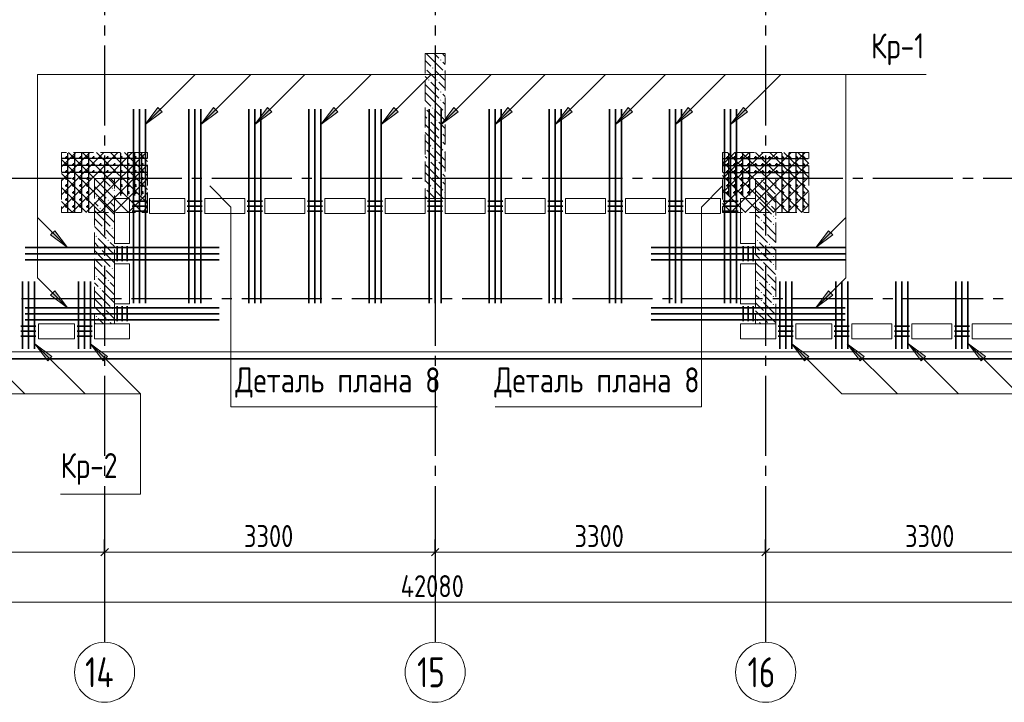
# Model space of a CAD drawing. Header units: millimetres. Extents: x 0 to 61017, y 0 to 42000.
# Tile 6 of 23: x 24092 to 33923, y 16370 to 23186. Entities that reach past the tile are written whole.
import ezdxf

# ---------------------------------------------------------------- set-up
doc = ezdxf.new("R2010")
doc.units = ezdxf.units.MM
doc.linetypes.add('______2', pattern=[270, 200, -70])
doc.linetypes.add('______5', pattern=[1100, 800, -100, 100, -100])
for name, color, linetype, lineweight in [('S1 Стержни арматуры фон', 7, 'Continuous', 25), ('Standard', 7, 'Continuous', 25), ('Вспомогательная арматура', 7, 'Continuous', 25), ('ЖБ Пилон', 180, 'Continuous', 25), ('Оси', 40, '______5', 18), ('Позиционная метка номер позиции', 7, 'Continuous', 13), ('Поперечная арматура', 7, 'Continuous', 25), ('Поперечное армирование AW фон', 7, 'Continuous', 25), ('Примечания', 7, 'Continuous', 25)]:
    doc.layers.add(name, color=color, linetype=linetype, lineweight=lineweight)
doc.layers.add('ЖБ Перекрытие верхний уровень', color=7, linetype='Continuous', lineweight=25, true_color=0xe0e0ff)
doc.styles.add('GOST 2.304-81', font='txt')
doc.styles.add('ISOCPEUR', font='txt')

msp = doc.modelspace()

# ---------------------------------------------------------------- hatches: boundary and pattern name
at = {"layer": 'ЖБ Пилон', "linetype": 'Continuous', "lineweight": 18, "transparency": 33554687}
for points in [[(28210.4, 22703.1), (28216.9, 22709.6), (28223.4, 22703.1), (28216.9, 22696.6)], [(28290.5, 22783.1), (28296.9, 22789.6), (28303.4, 22783.1), (28296.9, 22776.6)], [(28140, 22706.6), (28143.5, 22703.1), (28140, 22699.7)], [(28330.5, 22663.1), (28337, 22669.6), (28340, 22666.6), (28340, 22659.7), (28337, 22656.6)], [(28170.5, 22583.1), (28177, 22589.6), (28183.5, 22583.1), (28177, 22576.6)], [(28250.5, 22583.1), (28257, 22589.6), (28263.5, 22583.1), (28257, 22576.6)], [(28290.5, 22463.1), (28296.9, 22469.6), (28303.4, 22463.1), (28296.9, 22456.6)], [(28290.5, 22383.1), (28296.9, 22389.6), (28303.4, 22383.1), (28296.9, 22376.6)], [(28140, 22306.6), (28143.5, 22303.1), (28140, 22299.7)], [(28210.4, 22303.1), (28216.9, 22309.6), (28223.4, 22303.1), (28216.9, 22296.6)], [(28330.5, 22263.1), (28337, 22269.6), (28340, 22266.6), (28340, 22259.7), (28337, 22256.6)], [(28170.5, 22183.1), (28177, 22189.6), (28183.5, 22183.1), (28177, 22176.6)], [(28250.5, 22183.1), (28257, 22189.6), (28263.5, 22183.1), (28257, 22176.6)], [(28290.5, 22063.1), (28296.9, 22069.6), (28303.4, 22063.1), (28296.9, 22056.6)], [(28290.5, 21983.1), (28296.9, 21989.6), (28303.4, 21983.1), (28296.9, 21976.6)], [(28140, 21906.6), (28143.5, 21903.1), (28140, 21899.7)], [(28210.4, 21903.1), (28216.9, 21909.6), (28223.4, 21903.1), (28216.9, 21896.6)], [(28330.5, 21863.1), (28337, 21869.6), (28340, 21866.6), (28340, 21859.7), (28337, 21856.6)], [(28170.5, 21783.1), (28177, 21789.6), (28183.5, 21783.1), (28177, 21776.6)], [(28250.5, 21783.1), (28257, 21789.6), (28263.5, 21783.1), (28257, 21776.6)], [(28290.5, 21663.1), (28296.9, 21669.6), (28303.4, 21663.1), (28296.9, 21656.6)], [(28290.5, 21583.1), (28296.9, 21589.6), (28303.4, 21583.1), (28296.9, 21576.6)], [(31490.5, 21583.1), (31496.9, 21589.6), (31503.4, 21583.1), (31496.9, 21576.6)], [(31610.4, 21543.1), (31616.9, 21549.6), (31623.4, 21543.1), (31616.9, 21536.6)], [(24850.5, 21423.1), (24857, 21429.6), (24863.5, 21423.1), (24857, 21416.6)], [(24930.5, 21503.1), (24937, 21509.6), (24943.5, 21503.1), (24937, 21496.6)], [(25010.4, 21503.1), (25016.9, 21509.6), (25023.4, 21503.1), (25016.9, 21496.6)], [(28140, 21506.6), (28143.5, 21503.1), (28140, 21499.7)], [(28210.4, 21503.1), (28216.9, 21509.6), (28223.4, 21503.1), (28216.9, 21496.6)], [(28330.5, 21463.1), (28337, 21469.6), (28340, 21466.6), (28340, 21459.7), (28337, 21456.6)], [(31530.5, 21463.1), (31537, 21469.6), (31543.5, 21463.1), (31537, 21456.6)], [(24970.5, 21383.1), (24977, 21389.6), (24983.5, 21383.1), (24977, 21376.6)], [(31450.5, 21383.1), (31457, 21389.6), (31463.5, 21383.1), (31457, 21376.6)], [(31570.5, 21343.1), (31577, 21349.6), (31583.4, 21343.1), (31577, 21336.6)], [(24890.5, 21303.1), (24897, 21309.6), (24903.4, 21303.1), (24897, 21296.6)], [(31490.5, 21263.1), (31496.9, 21269.6), (31503.4, 21263.1), (31496.9, 21256.6)], [(31490.5, 21183.1), (31496.9, 21189.6), (31503.4, 21183.1), (31496.9, 21176.6)], [(31610.4, 21223.1), (31616.9, 21229.6), (31623.4, 21223.1), (31616.9, 21216.6)], [(31610.4, 21143.1), (31616.9, 21149.6), (31623.4, 21143.1), (31616.9, 21136.6)], [(24930.5, 21103.1), (24937, 21109.6), (24943.5, 21103.1), (24937, 21096.6)], [(25010.4, 21103.1), (25016.9, 21109.6), (25023.4, 21103.1), (25016.9, 21096.6)], [(31530.5, 21063.1), (31537, 21069.6), (31543.5, 21063.1), (31537, 21056.6)], [(24850.5, 21023.1), (24857, 21029.6), (24863.5, 21023.1), (24857, 21016.6)], [(24970.5, 20983.1), (24977, 20989.6), (24983.5, 20983.1), (24977, 20976.6)], [(31450.5, 20983.1), (31457, 20989.6), (31463.5, 20983.1), (31457, 20976.6)], [(31570.5, 20943.1), (31577, 20949.6), (31583.4, 20943.1), (31577, 20936.6)], [(24890.5, 20903.1), (24897, 20909.6), (24903.4, 20903.1), (24897, 20896.6)], [(31490.5, 20863.1), (31496.9, 20869.6), (31503.4, 20863.1), (31496.9, 20856.6)], [(31490.5, 20783.1), (31496.9, 20789.6), (31503.4, 20783.1), (31496.9, 20776.6)], [(31610.4, 20823.1), (31616.9, 20829.6), (31623.4, 20823.1), (31616.9, 20816.6)], [(31610.4, 20743.1), (31616.9, 20749.6), (31623.4, 20743.1), (31616.9, 20736.6)], [(24930.5, 20703.1), (24937, 20709.6), (24943.5, 20703.1), (24937, 20696.6)], [(25010.4, 20703.1), (25016.9, 20709.6), (25023.4, 20703.1), (25016.9, 20696.6)], [(31530.5, 20663.1), (31537, 20669.6), (31543.5, 20663.1), (31537, 20656.6)], [(24850.5, 20623.1), (24857, 20629.6), (24863.5, 20623.1), (24857, 20616.6)], [(24970.5, 20583.1), (24977, 20589.6), (24983.5, 20583.1), (24977, 20576.6)], [(31450.5, 20583.1), (31457, 20589.6), (31463.5, 20583.1), (31457, 20576.6)], [(31570.5, 20543.1), (31577, 20549.6), (31583.4, 20543.1), (31577, 20536.6)], [(24890.5, 20503.1), (24897, 20509.6), (24903.4, 20503.1), (24897, 20496.6)], [(31490.5, 20463.1), (31496.9, 20469.6), (31503.4, 20463.1), (31496.9, 20456.6)], [(31490.5, 20383.1), (31496.9, 20389.6), (31503.4, 20383.1), (31496.9, 20376.6)], [(31610.4, 20423.1), (31616.9, 20429.6), (31623.4, 20423.1), (31616.9, 20416.6)], [(31610.4, 20343.1), (31616.9, 20349.6), (31623.4, 20343.1), (31616.9, 20336.6)], [(24930.5, 20303.1), (24937, 20309.6), (24943.5, 20303.1), (24937, 20296.6)], [(25010.4, 20303.1), (25016.9, 20309.6), (25023.4, 20303.1), (25016.9, 20296.6)], [(31530.5, 20263.1), (31537, 20269.6), (31543.5, 20263.1), (31537, 20256.6)], [(24850.5, 20223.1), (24857, 20229.6), (24863.5, 20223.1), (24857, 20216.6)], [(24970.5, 20183.1), (24977, 20189.6), (24983.5, 20183.1), (24977, 20176.6)], [(31450.5, 20183.1), (31457, 20189.6), (31463.5, 20183.1), (31457, 20176.6)]]:
    msp.add_hatch(color=7, dxfattribs=at).paths.add_polyline_path(points, flags=16)
at = {"layer": 'Позиционная метка номер позиции', "linetype": 'Continuous', "lineweight": 13, "transparency": 33554687}
for points in [[(25513.7, 22267.7), (25344, 22140.4), (25471.3, 22310.1)], [(25513.7, 22267.7), (25344, 22140.4), (25471.3, 22310.1)], [(26069.7, 22267.7), (25900, 22140.4), (26027.3, 22310.1)], [(26609.7, 22267.7), (26440, 22140.4), (26567.3, 22310.1)], [(27269.7, 22267.7), (27100, 22140.4), (27227.3, 22310.1)], [(27869.7, 22267.7), (27700, 22140.4), (27827.3, 22310.1)], [(28469.7, 22267.7), (28300, 22140.4), (28427.3, 22310.1)], [(29009.7, 22267.7), (28840, 22140.4), (28967.3, 22310.1)], [(29609.7, 22267.7), (29440, 22140.4), (29567.3, 22310.1)], [(30209.7, 22267.7), (30040, 22140.4), (30167.3, 22310.1)], [(30809.7, 22267.7), (30640, 22140.4), (30767.3, 22310.1)], [(31359.7, 22267.7), (31190, 22140.4), (31317.3, 22310.1)], [(24443.4, 21079.7), (24570.6, 20910), (24400.9, 21037.3)], [(32211.1, 21037.3), (32041.3, 20910), (32168.6, 21079.7)], [(24443.4, 20479.7), (24570.6, 20310), (24400.9, 20437.3)], [(24443.4, 20479.7), (24570.6, 20310), (24400.9, 20437.3)], [(32211.1, 20437.3), (32041.3, 20310), (32168.6, 20479.7)], [(24372.3, 19780), (24245, 19949.7), (24414.7, 19822.4)], [(24927.3, 19780), (24800, 19949.7), (24969.7, 19822.4)], [(31927.3, 19780), (31800, 19949.7), (31969.7, 19822.4)], [(32482.3, 19780), (32355, 19949.7), (32524.7, 19822.4)], [(33092.3, 19780), (32965, 19949.7), (33134.7, 19822.4)], [(33692.3, 19780), (33565, 19949.7), (33734.7, 19822.4)]]:
    msp.add_hatch(color=7, dxfattribs=at).paths.add_polyline_path(points, flags=16)

# ---------------------------------------------------------------- linework, layer by layer
at = {"layer": 'S1 Стержни арматуры фон', "color": 7, "linetype": 'Continuous', "lineweight": 35, "transparency": 33554687}
for p, q in [((25230, 22294), (25230, 20356)), ((25230, 22294), (25230, 20356)), ((25290, 22294), (25290, 20356)), ((25290, 22294), (25290, 20356)), ((25350, 22294), (25350, 20356)), ((25350, 22294), (25350, 20356)), ((25780, 22294), (25780, 20356)), ((25780, 22294), (25780, 20356)), ((25840, 22294), (25840, 20356)), ((25840, 22294), (25840, 20356)), ((25900, 22294), (25900, 20356)), ((25900, 22294), (25900, 20356)), ((26380, 22294), (26380, 20356)), ((26380, 22294), (26380, 20356)), ((26440, 22294), (26440, 20356)), ((26440, 22294), (26440, 20356)), ((26500, 22294), (26500, 20356)), ((26500, 22294), (26500, 20356)), ((26980, 22294), (26980, 20356)), ((26980, 22294), (26980, 20356)), ((27040, 22294), (27040, 20356)), ((27040, 22294), (27040, 20356)), ((27100, 22294), (27100, 20356)), ((27100, 22294), (27100, 20356)), ((27580, 22294), (27580, 20356)), ((27580, 22294), (27580, 20356)), ((27640, 22294), (27640, 20356)), ((27640, 22294), (27640, 20356)), ((27700, 22294), (27700, 20356)), ((27700, 22294), (27700, 20356)), ((28180, 22294), (28180, 20356)), ((28180, 22294), (28180, 20356)), ((28240, 22294), (28240, 20356)), ((28240, 22294), (28240, 20356)), ((28300, 22294), (28300, 20356)), ((28300, 22294), (28300, 20356)), ((28780, 22294), (28780, 20356)), ((28780, 22294), (28780, 20356)), ((28840, 22294), (28840, 20356)), ((28840, 22294), (28840, 20356)), ((28900, 22294), (28900, 20356)), ((28900, 22294), (28900, 20356)), ((29380, 22294), (29380, 20356)), ((29380, 22294), (29380, 20356)), ((29440, 22294), (29440, 20356)), ((29440, 22294), (29440, 20356)), ((29500, 22294), (29500, 20356)), ((29500, 22294), (29500, 20356)), ((29980, 22294), (29980, 20356)), ((29980, 22294), (29980, 20356)), ((30040, 22294), (30040, 20356)), ((30040, 22294), (30040, 20356)), ((30100, 22294), (30100, 20356)), ((30100, 22294), (30100, 20356)), ((30580, 22294), (30580, 20356)), ((30580, 22294), (30580, 20356)), ((30640, 22294), (30640, 20356)), ((30640, 22294), (30640, 20356)), ((30700, 22294), (30700, 20356)), ((30700, 22294), (30700, 20356)), ((31130, 22294), (31130, 20356)), ((31130, 22294), (31130, 20356)), ((31190, 22294), (31190, 20356)), ((31190, 22294), (31190, 20356)), ((31250, 22294), (31250, 20356)), ((31250, 22294), (31250, 20356)), ((24146, 20910), (26084, 20910)), ((24146, 20910), (26084, 20910)), ((24146, 20850), (26084, 20850)), ((24146, 20850), (26084, 20850)), ((32334, 20910), (30396, 20910)), ((32334, 20910), (30396, 20910)), ((32334, 20850), (30396, 20850)), ((32334, 20850), (30396, 20850)), ((24146, 20790), (26084, 20790)), ((24146, 20790), (26084, 20790)), ((32334, 20790), (30396, 20790)), ((32334, 20790), (30396, 20790)), ((24120, 19900), (24120, 20572.1)), ((24180, 19900), (24180, 20572.1)), ((24240, 19900), (24240, 20572.1)), ((24680, 19900), (24680, 20572.1)), ((24740, 19900), (24740, 20572.1)), ((24800, 19900), (24800, 20572.1)), ((31680, 19900), (31680, 20572.1)), ((31740, 19900), (31740, 20572.1)), ((31800, 19900), (31800, 20572.1)), ((32240, 19900), (32240, 20572.1)), ((32300, 19900), (32300, 20572.1)), ((32360, 19900), (32360, 20572.1)), ((32840, 19900), (32840, 20572.1)), ((32900, 19900), (32900, 20572.1)), ((32960, 19900), (32960, 20572.1)), ((33440, 19900), (33440, 20572.1)), ((33500, 19900), (33500, 20572.1)), ((33560, 19900), (33560, 20572.1)), ((24146, 20310), (26084, 20310)), ((24146, 20310), (26084, 20310)), ((24146, 20250), (26084, 20250)), ((24146, 20250), (26084, 20250)), ((32334, 20310), (30396, 20310)), ((32334, 20310), (30396, 20310)), ((32334, 20250), (30396, 20250)), ((32334, 20250), (30396, 20250)), ((24146, 20190), (26084, 20190)), ((24146, 20190), (26084, 20190)), ((32334, 20190), (30396, 20190)), ((32334, 20190), (30396, 20190))]:
    msp.add_line(p, q, dxfattribs=at)
at = {"layer": 'Standard', "color": 251, "linetype": 'Continuous', "lineweight": -3, "true_color": 0x656565, "transparency": 33554687}
for p, q in [((24940, 17870), (24940, 17995)), ((28240, 17870), (28240, 17995)), ((31540, 17870), (31540, 17995)), ((24940, 17870), (24940, 17745)), ((24940, 17870), (24940, 17417.8)), ((28240, 17870), (28240, 17745)), ((28240, 17870), (28240, 17417.8)), ((31540, 17870), (31540, 17745)), ((31540, 17870), (31540, 17417.8))]:
    msp.add_line(p, q, dxfattribs=at)
at = {"layer": 'Standard', "color": 7, "linetype": 'Continuous', "lineweight": 25, "transparency": 33554687}
for p, q in [((24902.5, 17832.5), (24977.5, 17907.5)), ((28202.5, 17832.5), (28277.5, 17907.5)), ((31502.5, 17832.5), (31577.5, 17907.5))]:
    msp.add_line(p, q, dxfattribs=at)
at = {"layer": 'Standard', "color": 7, "linetype": 'Continuous', "lineweight": 13, "transparency": 33554687}
for p, q in [((21640, 17870), (24940, 17870)), ((24940, 17870), (28240, 17870)), ((28240, 17870), (31540, 17870)), ((31540, 17870), (34840, 17870)), ((49280, 17370), (7200, 17370))]:
    msp.add_line(p, q, dxfattribs=at)
at = {"layer": 'Standard', "color": 254, "linetype": 'Continuous', "lineweight": 35, "true_color": 0xc4c4ff, "transparency": 33554687}
msp.add_lwpolyline([(7025, 19800), (49780, 19800), (49780, 35644), (7025, 35644), (7025, 19800)], dxfattribs=at)
at = {"layer": 'Вспомогательная арматура', "color": 7, "linetype": 'Continuous', "lineweight": 25, "transparency": 33554687}
for p, q in [((24570, 21855), (24570, 21265)), ((24640, 21855), (24640, 21265)), ((24710, 21855), (24710, 21265)), ((24780, 21855), (24780, 21265)), ((25100, 21855), (25100, 21430)), ((25170, 21855), (25170, 21430)), ((25240, 21855), (25240, 21430)), ((25310, 21855), (25310, 21430)), ((31170, 21855), (31170, 21430)), ((31240, 21855), (31240, 21430)), ((31310, 21855), (31310, 21430)), ((31380, 21855), (31380, 21430)), ((31700, 21855), (31700, 21265)), ((31770, 21855), (31770, 21265)), ((31840, 21855), (31840, 21265)), ((31910, 21855), (31910, 21265)), ((25365, 21800), (24515, 21800)), ((25365, 21730), (24515, 21730)), ((31115, 21800), (31965, 21800)), ((31115, 21730), (31965, 21730)), ((25365, 21660), (24515, 21660)), ((31115, 21660), (31965, 21660))]:
    msp.add_line(p, q, dxfattribs=at)
at = {"layer": 'ЖБ Перекрытие верхний уровень', "color": 7, "linetype": 'Continuous', "lineweight": 18, "transparency": 33554687}
for p, q in [((25040, 21400), (25190, 21400)), ((25040, 20950), (25040, 21400)), ((25190, 21400), (25190, 20950)), ((25390, 21250), (25390, 21400)), ((25390, 21400), (25740, 21400)), ((25740, 21400), (25740, 21250)), ((25940, 21400), (26340, 21400)), ((25940, 21250), (25940, 21400)), ((26340, 21400), (26340, 21250)), ((26540, 21250), (26540, 21400)), ((26540, 21400), (26940, 21400)), ((26940, 21400), (26940, 21250)), ((27140, 21250), (27140, 21400)), ((27140, 21400), (27540, 21400)), ((27540, 21400), (27540, 21250)), ((27740, 21400), (28140, 21400)), ((27740, 21250), (27740, 21400)), ((28140, 21400), (28140, 21250)), ((28340, 21400), (28740, 21400)), ((28340, 21250), (28340, 21400)), ((28740, 21400), (28740, 21250)), ((28940, 21250), (28940, 21400)), ((28940, 21400), (29340, 21400)), ((29340, 21400), (29340, 21250)), ((29540, 21250), (29540, 21400)), ((29540, 21400), (29940, 21400)), ((29940, 21400), (29940, 21250)), ((30140, 21250), (30140, 21400)), ((30140, 21400), (30540, 21400)), ((30540, 21400), (30540, 21250)), ((30740, 21250), (30740, 21400)), ((30740, 21400), (31090, 21400)), ((31090, 21400), (31090, 21250)), ((31290, 20950), (31290, 21400)), ((31290, 21400), (31440, 21400)), ((31440, 21400), (31440, 20950)), ((25740, 21250), (25390, 21250)), ((26340, 21250), (25940, 21250)), ((26940, 21250), (26540, 21250)), ((27540, 21250), (27140, 21250)), ((28140, 21250), (27740, 21250)), ((28740, 21250), (28340, 21250)), ((29340, 21250), (28940, 21250)), ((29940, 21250), (29540, 21250)), ((30540, 21250), (30140, 21250)), ((31090, 21250), (30740, 21250)), ((25190, 20950), (25040, 20950)), ((31440, 20950), (31290, 20950)), ((25040, 20350), (25040, 20750)), ((25040, 20750), (25190, 20750)), ((25190, 20750), (25190, 20350)), ((31290, 20350), (31290, 20750)), ((31290, 20750), (31440, 20750)), ((31440, 20750), (31440, 20350)), ((25190, 20350), (25040, 20350)), ((31440, 20350), (31290, 20350)), ((24280, 20000), (24280, 20150)), ((24280, 20150), (24640, 20150)), ((24640, 20150), (24640, 20000)), ((24840, 20000), (24840, 20150)), ((24840, 20150), (25190, 20150)), ((25190, 20150), (25190, 20000)), ((31290, 20000), (31290, 20150)), ((31290, 20150), (31640, 20150)), ((31640, 20150), (31640, 20000)), ((31840, 20000), (31840, 20150)), ((31840, 20150), (32200, 20150)), ((32200, 20150), (32200, 20000)), ((32400, 20000), (32400, 20150)), ((32400, 20150), (32800, 20150)), ((32800, 20150), (32800, 20000)), ((33000, 20000), (33000, 20150)), ((33000, 20150), (33400, 20150)), ((33400, 20150), (33400, 20000)), ((33600, 20000), (33600, 20150)), ((33600, 20150), (34000, 20150)), ((24640, 20000), (24280, 20000)), ((25190, 20000), (24840, 20000)), ((31640, 20000), (31290, 20000)), ((32200, 20000), (31840, 20000)), ((32800, 20000), (32400, 20000)), ((33400, 20000), (33000, 20000)), ((34000, 20000), (33600, 20000)), ((7100, 19870), (28240, 19870)), ((28240, 19870), (49710, 19870))]:
    msp.add_line(p, q, dxfattribs=at)
at = {"layer": 'ЖБ Пилон', "color": 253, "linetype": '______2', "lineweight": 13, "true_color": 0xa0a0a0, "transparency": 33554687}
for p, q in [((28140, 22850), (28140, 21400)), ((28340, 22850), (28140, 22850)), ((28340, 21400), (28340, 22850)), ((24840, 21600), (24840, 20150)), ((25040, 21600), (24840, 21600)), ((25040, 20150), (25040, 21600)), ((31440, 21600), (31440, 20150)), ((31640, 21600), (31440, 21600)), ((31640, 20150), (31640, 21600)), ((28140, 21400), (28340, 21400)), ((24840, 20150), (25040, 20150)), ((31440, 20150), (31640, 20150))]:
    msp.add_line(p, q, dxfattribs=at)
at = {"layer": 'ЖБ Пилон', "color": 9, "linetype": 'Continuous', "lineweight": 18, "true_color": 0xc7c7c7, "transparency": 33554687}
for p, q in [((28150.1, 22850), (28196.9, 22803.1)), ((28230.1, 22850), (28277, 22803.1)), ((28340, 22820.1), (28316.9, 22843.1)), ((28140, 22780.1), (28196.9, 22723.1)), ((28196.9, 22803.1), (28316.9, 22683.1)), ((28316.9, 22763.1), (28340, 22740.1)), ((28140, 22620.1), (28157, 22603.1)), ((28196.9, 22643.1), (28157, 22683.1)), ((28237, 22603.1), (28196.9, 22643.1)), ((28237, 22683.1), (28340, 22580.1)), ((28196.9, 22483.1), (28140, 22540.1)), ((28196.9, 22563.1), (28277, 22483.1)), ((28277, 22563.1), (28340, 22500.1)), ((28140, 22460.1), (28196.9, 22403.1)), ((28196.9, 22483.1), (28277, 22403.1)), ((28340, 22420.1), (28316.9, 22443.1)), ((28140, 22380.1), (28196.9, 22323.1)), ((28196.9, 22403.1), (28316.9, 22283.1)), ((28316.9, 22363.1), (28340, 22340.1)), ((28140, 22220.1), (28157, 22203.1)), ((28196.9, 22243.1), (28157, 22283.1)), ((28237, 22203.1), (28196.9, 22243.1)), ((28237, 22283.1), (28340, 22180.1)), ((28196.9, 22083.1), (28140, 22140.1)), ((28196.9, 22163.1), (28277, 22083.1)), ((28277, 22163.1), (28340, 22100.1)), ((28140, 22060.1), (28196.9, 22003.1)), ((28196.9, 22083.1), (28277, 22003.1)), ((28340, 22020.1), (28316.9, 22043.1)), ((28140, 21980.1), (28196.9, 21923.1)), ((28196.9, 22003.1), (28316.9, 21883.1)), ((28316.9, 21963.1), (28340, 21940.1)), ((28196.9, 21843.1), (28157, 21883.1)), ((28237, 21803.1), (28196.9, 21843.1)), ((28237, 21883.1), (28340, 21780.1)), ((28140, 21820.1), (28157, 21803.1)), ((28196.9, 21683.1), (28140, 21740.1)), ((28196.9, 21763.1), (28277, 21683.1)), ((28277, 21763.1), (28340, 21700.1)), ((28140, 21660.1), (28196.9, 21603.1)), ((28196.9, 21683.1), (28277, 21603.1)), ((28340, 21620.1), (28316.9, 21643.1)), ((24840.1, 21600), (24916.9, 21523.1)), ((24920.1, 21600), (24997, 21523.1)), ((25000.1, 21600), (25040, 21560.1)), ((28140, 21580.1), (28196.9, 21523.1)), ((28196.9, 21603.1), (28316.9, 21483.1)), ((28316.9, 21563.1), (28340, 21540.1)), ((31440, 21560.1), (31516.9, 21483.1)), ((31516.9, 21563.1), (31637, 21443.1)), ((31596.9, 21563.1), (31560.1, 21600)), ((24840, 21520.1), (24957, 21403.1)), ((24997, 21443.1), (24957, 21483.1)), ((25037, 21403.1), (24997, 21443.1)), ((25037, 21483.1), (25040, 21480.1)), ((28196.9, 21443.1), (28157, 21483.1)), ((28237, 21403.1), (28196.9, 21443.1)), ((28237, 21483.1), (28320.1, 21400)), ((31440, 21480.1), (31557, 21363.1)), ((31557, 21443.1), (31640, 21360.1)), ((31637, 21523.1), (31640, 21520.1)), ((24840, 21360.1), (24877, 21323.1)), ((24997, 21283.1), (24877, 21403.1)), ((24997, 21363.1), (25040, 21320.1)), ((28140, 21420.1), (28157, 21403.1)), ((31477, 21363.1), (31596.9, 21243.1)), ((24916.9, 21203.1), (24840, 21280.1)), ((24916.9, 21283.1), (24997, 21203.1)), ((24997, 21283.1), (25040, 21240.1)), ((31440, 21320.1), (31477, 21283.1)), ((31440, 21240.1), (31477, 21203.1)), ((31557, 21203.1), (31516.9, 21243.1)), ((31640, 21280.1), (31596.9, 21323.1)), ((24840, 21200.1), (24916.9, 21123.1)), ((24916.9, 21203.1), (24997, 21123.1)), ((24997, 21203.1), (25040, 21160.1)), ((31440, 21160.1), (31516.9, 21083.1)), ((31516.9, 21163.1), (31637, 21043.1)), ((31596.9, 21163.1), (31557, 21203.1)), ((31637, 21203.1), (31640, 21200.1)), ((24840, 21120.1), (24957, 21003.1)), ((24997, 21043.1), (24957, 21083.1)), ((25037, 21003.1), (24997, 21043.1)), ((25037, 21083.1), (25040, 21080.1)), ((31440, 21080.1), (31557, 20963.1)), ((31557, 21043.1), (31640, 20960.1)), ((31637, 21123.1), (31640, 21120.1)), ((24840, 20960.1), (24877, 20923.1)), ((24997, 20883.1), (24877, 21003.1)), ((24997, 20963.1), (25040, 20920.1)), ((31477, 20963.1), (31596.9, 20843.1)), ((24916.9, 20803.1), (24840, 20880.1)), ((24916.9, 20883.1), (24997, 20803.1)), ((24997, 20883.1), (25040, 20840.1)), ((31440, 20920.1), (31477, 20883.1)), ((31440, 20840.1), (31477, 20803.1)), ((31557, 20803.1), (31516.9, 20843.1)), ((31640, 20880.1), (31596.9, 20923.1)), ((24840, 20800.1), (24916.9, 20723.1)), ((24916.9, 20803.1), (24997, 20723.1)), ((24997, 20803.1), (25040, 20760.1)), ((31440, 20760.1), (31516.9, 20683.1)), ((31516.9, 20763.1), (31637, 20643.1)), ((31596.9, 20763.1), (31557, 20803.1)), ((31637, 20803.1), (31640, 20800.1)), ((24840, 20720.1), (24957, 20603.1)), ((24997, 20643.1), (24957, 20683.1)), ((25037, 20603.1), (24997, 20643.1)), ((25037, 20683.1), (25040, 20680.1)), ((31440, 20680.1), (31557, 20563.1)), ((31557, 20643.1), (31640, 20560.1)), ((31637, 20723.1), (31640, 20720.1)), ((24840, 20560.1), (24877, 20523.1)), ((24997, 20483.1), (24877, 20603.1)), ((24997, 20563.1), (25040, 20520.1)), ((31477, 20563.1), (31596.9, 20443.1)), ((24916.9, 20403.1), (24840, 20480.1)), ((24916.9, 20483.1), (24997, 20403.1)), ((24997, 20483.1), (25040, 20440.1)), ((31440, 20520.1), (31477, 20483.1)), ((31640, 20480.1), (31596.9, 20523.1)), ((24840, 20400.1), (24916.9, 20323.1)), ((24916.9, 20403.1), (24997, 20323.1)), ((24997, 20403.1), (25040, 20360.1)), ((31440, 20440.1), (31477, 20403.1)), ((31440, 20360.1), (31516.9, 20283.1)), ((31557, 20403.1), (31516.9, 20443.1)), ((31516.9, 20363.1), (31637, 20243.1)), ((31596.9, 20363.1), (31557, 20403.1)), ((31637, 20403.1), (31640, 20400.1)), ((24840, 20320.1), (24957, 20203.1)), ((24997, 20243.1), (24957, 20283.1)), ((25037, 20283.1), (25040, 20280.1)), ((31440, 20280.1), (31557, 20163.1)), ((31637, 20323.1), (31640, 20320.1)), ((24840, 20160.1), (24850.1, 20150)), ((24930.1, 20150), (24877, 20203.1)), ((25037, 20203.1), (24997, 20243.1)), ((24997, 20163.1), (25010.1, 20150)), ((31477, 20163.1), (31490.1, 20150)), ((31557, 20243.1), (31640, 20160.1))]:
    msp.add_line(p, q, dxfattribs=at)
at = {"layer": 'Оси', "color": 8, "linetype": '______5', "lineweight": -3, "transparency": 33554687}
for p, q in [((24940, 35030), (24940, 16970)), ((28240, 35030), (28240, 16970)), ((31540, 35030), (31540, 16970)), ((49910, 21600), (4600, 21600)), ((50210, 20400), (4600, 20400))]:
    msp.add_line(p, q, dxfattribs=at)
at = {"layer": 'Оси', "color": 7, "linetype": 'Continuous', "lineweight": 13, "transparency": 33554687}
for centre in [(24940, 16670), (28240, 16670), (31540, 16670)]:
    msp.add_circle(centre, 300, dxfattribs=at)
at = {"layer": 'Позиционная метка номер позиции', "color": 7, "linetype": 'Continuous', "lineweight": 13, "transparency": 33554687}
for p, q in [((25344, 22140.4), (25844, 22640.4)), ((25900, 22140.4), (26400, 22640.4)), ((26440, 22140.4), (26940, 22640.4)), ((27100, 22140.4), (27600, 22640.4)), ((27700, 22140.4), (28200, 22640.4)), ((28300, 22140.4), (28800, 22640.4)), ((28840, 22140.4), (29340, 22640.4)), ((29440, 22140.4), (29940, 22640.4)), ((30040, 22140.4), (30540, 22640.4)), ((30640, 22140.4), (31140, 22640.4)), ((31190, 22140.4), (31690, 22640.4)), ((25344, 22140.4), (25471.3, 22310.1)), ((25344, 22140.4), (25471.3, 22310.1)), ((25513.7, 22267.7), (25344, 22140.4)), ((25513.7, 22267.7), (25344, 22140.4)), ((25471.3, 22310.1), (25513.7, 22267.7)), ((25471.3, 22310.1), (25513.7, 22267.7)), ((25492.5, 22288.9), (25503.1, 22299.5)), ((25492.5, 22288.9), (25503.1, 22299.5)), ((25900, 22140.4), (26027.3, 22310.1)), ((26069.7, 22267.7), (25900, 22140.4)), ((26027.3, 22310.1), (26069.7, 22267.7)), ((26048.5, 22288.9), (26059.1, 22299.5)), ((26440, 22140.4), (26567.3, 22310.1)), ((26609.7, 22267.7), (26440, 22140.4)), ((26567.3, 22310.1), (26609.7, 22267.7)), ((26588.5, 22288.9), (26599.1, 22299.5)), ((27100, 22140.4), (27227.3, 22310.1)), ((27269.7, 22267.7), (27100, 22140.4)), ((27227.3, 22310.1), (27269.7, 22267.7)), ((27248.5, 22288.9), (27259.1, 22299.5)), ((27700, 22140.4), (27827.3, 22310.1)), ((27869.7, 22267.7), (27700, 22140.4)), ((27827.3, 22310.1), (27869.7, 22267.7)), ((27848.5, 22288.9), (27859.1, 22299.5)), ((28300, 22140.4), (28427.3, 22310.1)), ((28469.7, 22267.7), (28300, 22140.4)), ((28427.3, 22310.1), (28469.7, 22267.7)), ((28448.5, 22288.9), (28459.1, 22299.5)), ((28840, 22140.4), (28967.3, 22310.1)), ((29009.7, 22267.7), (28840, 22140.4)), ((28967.3, 22310.1), (29009.7, 22267.7)), ((28988.5, 22288.9), (28999.1, 22299.5)), ((29440, 22140.4), (29567.3, 22310.1)), ((29609.7, 22267.7), (29440, 22140.4)), ((29567.3, 22310.1), (29609.7, 22267.7)), ((29588.5, 22288.9), (29599.1, 22299.5)), ((30040, 22140.4), (30167.3, 22310.1)), ((30209.7, 22267.7), (30040, 22140.4)), ((30167.3, 22310.1), (30209.7, 22267.7)), ((30188.5, 22288.9), (30199.1, 22299.5)), ((30640, 22140.4), (30767.3, 22310.1)), ((30809.7, 22267.7), (30640, 22140.4)), ((30767.3, 22310.1), (30809.7, 22267.7)), ((30788.5, 22288.9), (30799.1, 22299.5)), ((31190, 22140.4), (31317.3, 22310.1)), ((31359.7, 22267.7), (31190, 22140.4)), ((31317.3, 22310.1), (31359.7, 22267.7)), ((31338.5, 22288.9), (31349.1, 22299.5)), ((25344, 22140.4), (25344, 22140.4)), ((25344, 22140.4), (25344, 22140.4)), ((25344, 22140.4), (25344, 22140.4)), ((25344, 22140.4), (25344, 22140.4)), ((25344, 22140.4), (25344, 22140.4)), ((25344, 22140.4), (25344, 22140.4)), ((25900, 22140.4), (25900, 22140.4)), ((25900, 22140.4), (25900, 22140.4)), ((25900, 22140.4), (25900, 22140.4)), ((26440, 22140.4), (26440, 22140.4)), ((26440, 22140.4), (26440, 22140.4)), ((26440, 22140.4), (26440, 22140.4)), ((27100, 22140.4), (27100, 22140.4)), ((27100, 22140.4), (27100, 22140.4)), ((27100, 22140.4), (27100, 22140.4)), ((27700, 22140.4), (27700, 22140.4)), ((27700, 22140.4), (27700, 22140.4)), ((27700, 22140.4), (27700, 22140.4)), ((28300, 22140.4), (28300, 22140.4)), ((28300, 22140.4), (28300, 22140.4)), ((28300, 22140.4), (28300, 22140.4)), ((28840, 22140.4), (28840, 22140.4)), ((28840, 22140.4), (28840, 22140.4)), ((28840, 22140.4), (28840, 22140.4)), ((29440, 22140.4), (29440, 22140.4)), ((29440, 22140.4), (29440, 22140.4)), ((29440, 22140.4), (29440, 22140.4)), ((30040, 22140.4), (30040, 22140.4)), ((30040, 22140.4), (30040, 22140.4)), ((30040, 22140.4), (30040, 22140.4)), ((30640, 22140.4), (30640, 22140.4)), ((30640, 22140.4), (30640, 22140.4)), ((30640, 22140.4), (30640, 22140.4)), ((31190, 22140.4), (31190, 22140.4)), ((31190, 22140.4), (31190, 22140.4)), ((31190, 22140.4), (31190, 22140.4)), ((24570.6, 20910), (24270.6, 21210)), ((32041.3, 20910), (32341.3, 21210)), ((24400.9, 21037.3), (24443.4, 21079.7)), ((24570.6, 20910), (24400.9, 21037.3)), ((24422.2, 21058.5), (24411.5, 21069.1)), ((24443.4, 21079.7), (24570.6, 20910)), ((32041.3, 20910), (32168.6, 21079.7)), ((32211.1, 21037.3), (32041.3, 20910)), ((32168.6, 21079.7), (32211.1, 21037.3)), ((32189.8, 21058.5), (32200.4, 21069.1)), ((24570.6, 20910), (24570.6, 20910)), ((24570.6, 20910), (24570.6, 20910)), ((24570.6, 20910), (24570.6, 20910)), ((32041.3, 20910), (32041.3, 20910)), ((32041.3, 20910), (32041.3, 20910)), ((32041.3, 20910), (32041.3, 20910)), ((24570.6, 20310), (24270.6, 20610)), ((24400.9, 20437.3), (24443.4, 20479.7)), ((24400.9, 20437.3), (24443.4, 20479.7)), ((24422.2, 20458.5), (24411.5, 20469.1)), ((24422.2, 20458.5), (24411.5, 20469.1)), ((24443.4, 20479.7), (24570.6, 20310)), ((24443.4, 20479.7), (24570.6, 20310)), ((32041.3, 20310), (32168.6, 20479.7)), ((32168.6, 20479.7), (32211.1, 20437.3)), ((32189.8, 20458.5), (32200.4, 20469.1)), ((24570.6, 20310), (24400.9, 20437.3)), ((24570.6, 20310), (24400.9, 20437.3)), ((32211.1, 20437.3), (32041.3, 20310)), ((24570.6, 20310), (24570.6, 20310)), ((24570.6, 20310), (24570.6, 20310)), ((24570.6, 20310), (24570.6, 20310)), ((24570.6, 20310), (24570.6, 20310)), ((24570.6, 20310), (24570.6, 20310)), ((24570.6, 20310), (24570.6, 20310)), ((32041.3, 20310), (32041.3, 20310)), ((32041.3, 20310), (32041.3, 20310)), ((32041.3, 20310), (32041.3, 20310)), ((24245, 19949.7), (24245, 19949.7)), ((24245, 19949.7), (24245, 19949.7)), ((24245, 19949.7), (24245, 19949.7)), ((24245, 19949.7), (24414.7, 19822.4)), ((24372.3, 19780), (24245, 19949.7)), ((24800, 19949.7), (24800, 19949.7)), ((24800, 19949.7), (24800, 19949.7)), ((24800, 19949.7), (24800, 19949.7)), ((24800, 19949.7), (24969.7, 19822.4)), ((24927.3, 19780), (24800, 19949.7)), ((31800, 19949.7), (31800, 19949.7)), ((31800, 19949.7), (31800, 19949.7)), ((31800, 19949.7), (31800, 19949.7)), ((31800, 19949.7), (31969.7, 19822.4)), ((31927.3, 19780), (31800, 19949.7)), ((32355, 19949.7), (32355, 19949.7)), ((32355, 19949.7), (32355, 19949.7)), ((32355, 19949.7), (32355, 19949.7)), ((32355, 19949.7), (32524.7, 19822.4)), ((32482.3, 19780), (32355, 19949.7)), ((32965, 19949.7), (32965, 19949.7)), ((32965, 19949.7), (32965, 19949.7)), ((32965, 19949.7), (32965, 19949.7)), ((32965, 19949.7), (33134.7, 19822.4)), ((33092.3, 19780), (32965, 19949.7)), ((33565, 19949.7), (33565, 19949.7)), ((33565, 19949.7), (33565, 19949.7)), ((33565, 19949.7), (33565, 19949.7)), ((33565, 19949.7), (33734.7, 19822.4)), ((33692.3, 19780), (33565, 19949.7)), ((24414.7, 19822.4), (24372.3, 19780)), ((24393.5, 19801.2), (24404.1, 19790.6)), ((24969.7, 19822.4), (24927.3, 19780)), ((24948.5, 19801.2), (24959.1, 19790.6)), ((31969.7, 19822.4), (31927.3, 19780)), ((31948.5, 19801.2), (31959.1, 19790.6)), ((32524.7, 19822.4), (32482.3, 19780)), ((32503.5, 19801.2), (32514.1, 19790.6)), ((33134.7, 19822.4), (33092.3, 19780)), ((33113.5, 19801.2), (33124.1, 19790.6)), ((33734.7, 19822.4), (33692.3, 19780)), ((33713.5, 19801.2), (33724.1, 19790.6))]:
    msp.add_line(p, q, dxfattribs=at)
for points in [[(24570.6, 20310), (24270.6, 20610), (24270.6, 22640.4), (33141.3, 22640.4)], [(25344, 22140.4), (25844, 22640.4), (33141.3, 22640.4)], [(32041.3, 20310), (32341.3, 20610), (32341.3, 22640.4), (33141.3, 22640.4)], [(21280, 19949.7), (21780, 19449.7), (25300, 19449.7)], [(23045, 19949.7), (23545, 19449.7), (24345, 19449.7)], [(23645, 19949.7), (24145, 19449.7), (24945, 19449.7)], [(24245, 19949.7), (24745, 19449.7), (25300, 19449.7)], [(24800, 19949.7), (25300, 19449.7), (25300, 18449.7), (24500, 18449.7)], [(31800, 19949.7), (32300, 19449.7), (35820, 19449.7)], [(32355, 19949.7), (32855, 19449.7), (33655, 19449.7)], [(32965, 19949.7), (33465, 19449.7), (34265, 19449.7)], [(33565, 19949.7), (34065, 19449.7), (34865, 19449.7)]]:
    msp.add_lwpolyline(points, dxfattribs=at)
at = {"layer": 'Поперечная арматура', "color": 7, "linetype": 'Continuous', "lineweight": 50, "transparency": 33554687}
for centre in [(24560, 21810), (24560, 21740), (24630, 21810), (24630, 21740), (24700, 21810), (24700, 21740), (24770, 21810), (24770, 21740), (24830, 21810), (24830, 21740), (24900, 21810), (24900, 21740), (24970, 21810), (24970, 21740), (25040, 21810), (25040, 21740), (25110, 21810), (25110, 21740), (25180, 21810), (25180, 21740), (25250, 21810), (25250, 21740), (25320, 21810), (25320, 21740), (31160, 21810), (31160, 21740), (31230, 21810), (31230, 21740), (31300, 21810), (31300, 21740), (31370, 21810), (31370, 21740), (31440, 21810), (31440, 21740), (31510, 21810), (31510, 21740), (31580, 21810), (31580, 21740), (31650, 21810), (31650, 21740), (31710, 21810), (31710, 21740), (31780, 21810), (31780, 21740), (31850, 21810), (31850, 21740), (31920, 21810), (31920, 21740), (24560, 21670), (24630, 21670), (24700, 21670), (24770, 21670), (24830, 21670), (24900, 21670), (24970, 21670), (25040, 21670), (25110, 21670), (25180, 21670), (25250, 21670), (25320, 21670), (31160, 21670), (31230, 21670), (31300, 21670), (31370, 21670), (31440, 21670), (31510, 21670), (31580, 21670), (31650, 21670), (31710, 21670), (31780, 21670), (31850, 21670), (31920, 21670), (24560, 21600), (24560, 21530), (24630, 21600), (24630, 21530), (24700, 21600), (24700, 21530), (24770, 21600), (24770, 21530), (25110, 21600), (25110, 21530), (25180, 21600), (25180, 21530), (25250, 21600), (25250, 21530), (25320, 21600), (25320, 21530), (31160, 21600), (31160, 21530), (31230, 21600), (31230, 21530), (31300, 21600), (31300, 21530), (31370, 21600), (31370, 21530), (31710, 21600), (31710, 21530), (31780, 21600), (31780, 21530), (31850, 21600), (31850, 21530), (31920, 21600), (31920, 21530), (24560, 21460), (24630, 21460), (24700, 21460), (24770, 21460), (25110, 21460), (25180, 21460), (25250, 21460), (25320, 21460), (31160, 21460), (31230, 21460), (31300, 21460), (31370, 21460), (31710, 21460), (31780, 21460), (31850, 21460), (31920, 21460), (24560, 21390), (24630, 21390), (24700, 21390), (24770, 21390), (31710, 21390), (31780, 21390), (31850, 21390), (31920, 21390), (24560, 21320), (24630, 21320), (24700, 21320), (24770, 21320), (31710, 21320), (31780, 21320), (31850, 21320), (31920, 21320)]:
    msp.add_circle(centre, 5, dxfattribs=at)
at = {"layer": 'Поперечное армирование AW фон', "color": 7, "linetype": 'Continuous', "lineweight": 35, "transparency": 33554687}
for p, q in [((25215, 21375), (25365, 21375)), ((25765, 21375), (25915, 21375)), ((26365, 21375), (26515, 21375)), ((26965, 21375), (27115, 21375)), ((27565, 21375), (27715, 21375)), ((28165, 21375), (28315, 21375)), ((28765, 21375), (28915, 21375)), ((29365, 21375), (29515, 21375)), ((29965, 21375), (30115, 21375)), ((30565, 21375), (30715, 21375)), ((31115, 21375), (31265, 21375)), ((25215, 21325), (25365, 21325)), ((25215, 21275), (25365, 21275)), ((25765, 21325), (25915, 21325)), ((25765, 21275), (25915, 21275)), ((26365, 21325), (26515, 21325)), ((26365, 21275), (26515, 21275)), ((26965, 21325), (27115, 21325)), ((26965, 21275), (27115, 21275)), ((27565, 21325), (27715, 21325)), ((27565, 21275), (27715, 21275)), ((28165, 21325), (28315, 21325)), ((28165, 21275), (28315, 21275)), ((28765, 21325), (28915, 21325)), ((28765, 21275), (28915, 21275)), ((29365, 21325), (29515, 21325)), ((29365, 21275), (29515, 21275)), ((29965, 21325), (30115, 21325)), ((29965, 21275), (30115, 21275)), ((30565, 21325), (30715, 21325)), ((30565, 21275), (30715, 21275)), ((31115, 21325), (31265, 21325)), ((31115, 21275), (31265, 21275)), ((25065, 20775), (25065, 20925)), ((25115, 20775), (25115, 20925)), ((25165, 20775), (25165, 20925)), ((31315, 20775), (31315, 20925)), ((31365, 20775), (31365, 20925)), ((31415, 20775), (31415, 20925)), ((25065, 20175), (25065, 20325)), ((25115, 20175), (25115, 20325)), ((25165, 20175), (25165, 20325)), ((31315, 20175), (31315, 20325)), ((31365, 20175), (31365, 20325)), ((31415, 20175), (31415, 20325)), ((24255, 20125), (24105, 20125)), ((24255, 20075), (24105, 20075)), ((24815, 20125), (24665, 20125)), ((24815, 20075), (24665, 20075)), ((31815, 20125), (31665, 20125)), ((31815, 20075), (31665, 20075)), ((32375, 20125), (32225, 20125)), ((32375, 20075), (32225, 20075)), ((32975, 20125), (32825, 20125)), ((32975, 20075), (32825, 20075)), ((33575, 20125), (33425, 20125)), ((33575, 20075), (33425, 20075)), ((24255, 20025), (24105, 20025)), ((24815, 20025), (24665, 20025)), ((31815, 20025), (31665, 20025)), ((32375, 20025), (32225, 20025)), ((32975, 20025), (32825, 20025)), ((33575, 20025), (33425, 20025))]:
    msp.add_line(p, q, dxfattribs=at)
at = {"layer": 'Примечания', "color": 252, "linetype": 'Continuous', "lineweight": 13, "true_color": 0x8f8f8f, "transparency": 33554687}
for p, q in [((24510, 21856.2), (24513.8, 21860)), ((24510, 21716.2), (24653.8, 21860)), ((24510, 21576.2), (24793.8, 21860)), ((24510, 21436.2), (24933.8, 21860)), ((24580.1, 21860), (25037, 21403.1)), ((24616.9, 21403.1), (25073.8, 21860)), ((24720.1, 21860), (25177, 21403.1)), ((24757, 21403.1), (25213.8, 21860)), ((24860.1, 21860), (25316.9, 21403.1)), ((24896.9, 21403.1), (25353.8, 21860)), ((25000.1, 21860), (25370, 21490.1)), ((25140.1, 21860), (25370, 21630.1)), ((25280.1, 21860), (25370, 21770.1)), ((31110, 21736.2), (31196.9, 21823.1)), ((31160.1, 21860), (31196.9, 21823.1)), ((31196.9, 21823.1), (31233.8, 21860)), ((31196.9, 21683.1), (31373.8, 21860)), ((31196.9, 21543.1), (31513.8, 21860)), ((31196.9, 21403.1), (31653.8, 21860)), ((31196.9, 21823.1), (31616.9, 21403.1)), ((31300.1, 21860), (31757, 21403.1)), ((31337, 21403.1), (31793.8, 21860)), ((31440.1, 21860), (31896.9, 21403.1)), ((31477, 21403.1), (31933.8, 21860)), ((31580.1, 21860), (31970, 21470.1)), ((31720.1, 21860), (31970, 21610.1)), ((31860.1, 21860), (31970, 21750.1)), ((24510, 21790.1), (24896.9, 21403.1)), ((25037, 21403.1), (25370, 21736.2)), ((31110, 21770.1), (31196.9, 21683.1)), ((31616.9, 21403.1), (31970, 21756.2)), ((24510, 21650.1), (24757, 21403.1)), ((31110, 21596.2), (31196.9, 21683.1)), ((31110, 21630.1), (31196.9, 21543.1)), ((31196.9, 21683.1), (31477, 21403.1)), ((25177, 21403.1), (25370, 21596.2)), ((31110, 21456.2), (31196.9, 21543.1)), ((31196.9, 21543.1), (31337, 21403.1)), ((31757, 21403.1), (31970, 21616.2)), ((24510, 21510.1), (24616.9, 21403.1)), ((25316.9, 21403.1), (25370, 21456.2)), ((31110, 21490.1), (31196.9, 21403.1)), ((31896.9, 21403.1), (31970, 21476.2)), ((24510, 21296.2), (24616.9, 21403.1)), ((24510, 21370.1), (24620.1, 21260)), ((24613.8, 21260), (24757, 21403.1)), ((24616.9, 21403.1), (24760.1, 21260)), ((24753.8, 21260), (24896.9, 21403.1)), ((24757, 21403.1), (24900.1, 21260)), ((24893.8, 21260), (25037, 21403.1)), ((24896.9, 21403.1), (25040.1, 21260)), ((25033.8, 21260), (25177, 21403.1)), ((25037, 21403.1), (25180.1, 21260)), ((25173.8, 21260), (25316.9, 21403.1)), ((25177, 21403.1), (25320.1, 21260)), ((25316.9, 21403.1), (25370, 21350.1)), ((31110, 21316.2), (31196.9, 21403.1)), ((31110, 21350.1), (31196.9, 21263.1)), ((31196.9, 21263.1), (31337, 21403.1)), ((31196.9, 21403.1), (31340.1, 21260)), ((31333.8, 21260), (31477, 21403.1)), ((31337, 21403.1), (31480.1, 21260)), ((31473.8, 21260), (31616.9, 21403.1)), ((31477, 21403.1), (31620.1, 21260)), ((31613.8, 21260), (31757, 21403.1)), ((31616.9, 21403.1), (31760.1, 21260)), ((31753.8, 21260), (31896.9, 21403.1)), ((31757, 21403.1), (31900.1, 21260)), ((31893.8, 21260), (31970, 21336.2)), ((31896.9, 21403.1), (31970, 21330.1)), ((25313.8, 21260), (25370, 21316.2)), ((31193.8, 21260), (31196.9, 21263.1)), ((31196.9, 21263.1), (31200.1, 21260))]:
    msp.add_line(p, q, dxfattribs=at)
at = {"layer": 'Примечания', "color": 7, "linetype": '______2', "lineweight": 13, "transparency": 33554687}
for p, q in [((25370, 21860), (24510, 21860)), ((24510, 21860), (24510, 21260)), ((25370, 21260), (25370, 21860)), ((31970, 21860), (31110, 21860)), ((31110, 21860), (31110, 21260)), ((31970, 21260), (31970, 21860)), ((24510, 21260), (25370, 21260)), ((31110, 21260), (31970, 21260))]:
    msp.add_line(p, q, dxfattribs=at)
at = {"layer": 'Примечания', "color": 7, "linetype": 'Continuous', "lineweight": 13, "transparency": 33554687}
for points in [[(25990, 21526.2), (26202.1, 21314.1), (26202.1, 19320.9), (28260.9, 19320.9)], [(31110, 21526.2), (30897.9, 21314.1), (30897.9, 19320.9), (28839, 19320.9)]]:
    msp.add_lwpolyline(points, dxfattribs=at)

# ---------------------------------------------------------------- texts
at = {"layer": 'Standard', "color": 7, "linetype": 'Continuous', "lineweight": 25, "transparency": 33554687, "attachment_point": 7, "style": 'GOST 2.304-81'}
for s, insert, char_height, width in [('Кр-1', (32591.4, 22732.1), 250, 675.671), ('Кр-2', (24500, 18541.3), 250, 728.949), ('3300', (26332, 17920), 220, 641.476), ('3300', (29632, 17920), 220, 641.476), ('3300', (32932, 17920), 220, 641.476), ('42080', (27896, 17420), 220, 813.278)]:
    msp.add_mtext(s, dxfattribs=dict(at, insert=insert, char_height=char_height, width=width))
at = {"layer": 'Оси', "color": 7, "linetype": 'Continuous', "lineweight": 25, "transparency": 33554687, "char_height": 300, "attachment_point": 7, "style": 'ISOCPEUR'}
for s, insert, width in [('\\W0.76;14', (24745, 16520), 504.567), ('\\W0.75;15', (28060, 16520), 472.272), ('\\W0.75;16', (31360, 16520), 472.272)]:
    msp.add_mtext(s, dxfattribs=dict(at, insert=insert, width=width))
at = {"layer": 'Примечания', "color": 7, "linetype": 'Continuous', "lineweight": 25, "transparency": 33554687, "char_height": 250, "attachment_point": 7, "style": 'GOST 2.304-81'}
for insert, width in [((26244.3, 19412.6), 2150.159), ((28830.7, 19412.6), 2150.146)]:
    msp.add_mtext('Деталь\\~плана\\~8', dxfattribs=dict(at, insert=insert, width=width))

doc.saveas('drawing.dxf')
